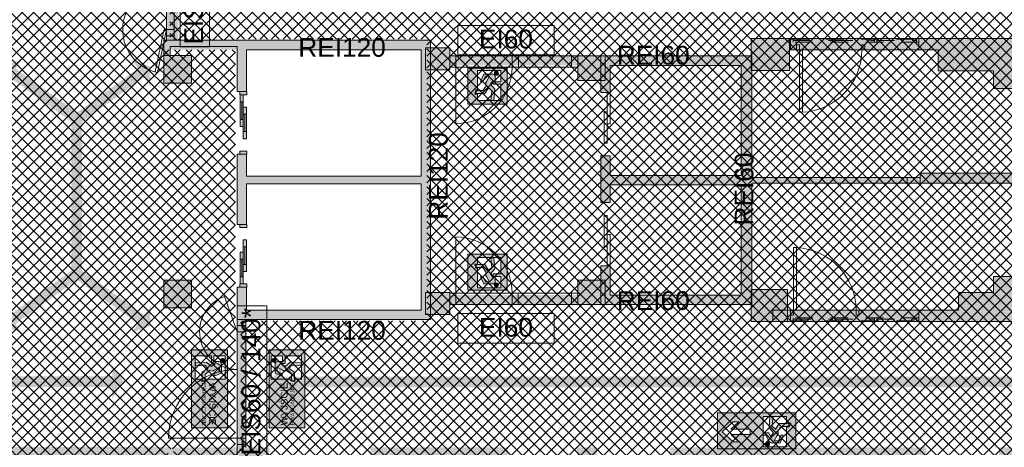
# Paper-space layout 'AP-07 STREFY POŻAROWE I EWAKUACJA - PIĘTRO 5' of a CAD drawing. Header units: millimetres. Extents: x 0 to 594, y 0 to 450.
# Tile 6 of 14: x 181 to 338, y 202 to 270. Entities that reach past the tile are written whole.
import ezdxf
from ezdxf.xclip import XClip

# ---------------------------------------------------------------- set-up
doc = ezdxf.new("R2010")
doc.units = ezdxf.units.MM
doc.header["$MEASUREMENT"] = 0
doc.header["$XCLIPFRAME"] = 0
doc.linetypes.add('PRZERYWANA', pattern=[5.64444, 2.82222, -2.82222])
for name, color, linetype, lineweight, true_color in [('A_ewakuacja_Nr_pióra__104', 7, 'Continuous', 5, 0x006532), ('A_ewakuacja_Nr_pióra__141', 7, 'Continuous', 5, 0xf2f7f7), ('A_podkład_Nr_pióra__254', 7, 'Continuous', 5, 0xfdfdfd), ('A_ppoż proj_Nr_pióra__104', 7, 'Continuous', 5, 0x006532), ('A_ppoż proj_Nr_pióra__21', 7, 'Continuous', 5, 0xfe9865), ('A_ppoż proj_Nr_pióra__71', 7, 'Continuous', 5, 0xcbfe65)]:
    doc.layers.add(name, color=color, linetype=linetype, lineweight=lineweight, true_color=true_color)
for name, color, linetype, lineweight in [('A_ewakuacja_Nr_pióra__4', 94, 'Continuous', 18), ('A_podkład_Nr_pióra__2', 8, 'Continuous', 13), ('A_ppoż proj_Nr_pióra__1', 7, 'Continuous', 20), ('A_ppoż proj_Nr_pióra__3', 30, 'Continuous', 13), ('A_ppoż proj_Nr_pióra__4', 94, 'Continuous', 18), ('A_ppoż proj_Nr_pióra__81', 2, 'Continuous', 5)]:
    doc.layers.add(name, color=color, linetype=linetype, lineweight=lineweight)
doc.layers.add('A_podrys', color=7, linetype='Continuous')
doc.styles.add('STYL_AUTOMATYCZNY_1', font='arial.ttf')
pattern_1 = [(45, (-1569.2778, -182.9554), (-0.9192388, 0.9192388), []), (135, (-1569.2778, -182.9554), (0.9192388, 0.9192388), [])]

# ---------------------------------------------------------------- blocks, each defined once
blk = doc.blocks.new('Rysunek_1_1', base_point=(-1569.28, -182.96))
at = {"layer": 'A_ewakuacja_Nr_pióra__104', "linetype": 'Continuous', "lineweight": 0, "true_color": 0x004c26}
h = blk.add_hatch(color=118, dxfattribs=at)
h.paths.add_polyline_path([(258.43, 262.23), (252.18, 262.23), (252.18, 256.48), (258.43, 256.48)])
h.paths.add_polyline_path([(256.23, 259.67), (257.42, 259.67), (257.42, 257.04), (253.71, 257.04), (253.71, 258.09), (253.27, 258.09), (253.45, 258.75), (253.71, 258.75), (253.71, 261.87), (257.43, 261.87), (257.43, 260.05), (256.54, 260.05), (256.54, 260.85, 0.414214), (256.13, 261.26), (254.7, 261.26), (254.19, 260.11), (254.59, 260.11), (254.98, 260.94), (255.64, 260.94), (255.15, 260.09), (255.05, 259.92, 0.230447), (255.09, 259.42), (254.54, 258.64), (253.55, 258.64), (253.42, 258.17), (254.85, 258.17), (255.45, 259.07), (255.97, 258.62), (255.83, 257.08), (256.32, 257.08), (256.45, 258.84), (255.77, 259.64), (256.23, 260.27)], flags=0)
for points in [[(256.61, 261.73, 1), (256.82, 261.11, 1)], [(256.61, 227.29, 1), (256.82, 227.91, 1)], [(213.28, 215.44, 1), (212.66, 215.65, 1)], [(220.89, 215.44, 1), (221.52, 215.65, 1)], [(300.33, 202.08, 1), (299.74, 202.36, 1)]]:
    blk.add_hatch(color=118, dxfattribs=at).paths.add_polyline_path(points)
h = blk.add_hatch(color=118, dxfattribs=at)
h.paths.add_polyline_path([(258.43, 226.79), (258.43, 232.54), (252.18, 232.54), (252.18, 226.79)])
h.paths.add_polyline_path([(256.23, 229.35), (256.23, 228.75), (255.77, 229.38), (256.45, 230.18), (256.32, 231.94), (255.83, 231.94), (255.97, 230.4), (255.45, 229.95), (254.85, 230.85), (253.42, 230.85), (253.55, 230.38), (254.54, 230.38), (255.09, 229.6, 0.230447), (255.05, 229.1), (255.15, 228.93), (255.64, 228.08), (254.98, 228.08), (254.59, 228.91), (254.19, 228.91), (254.7, 227.76), (256.13, 227.76, 0.414214), (256.54, 228.17), (256.54, 228.97), (257.43, 228.97), (257.43, 227.15), (253.71, 227.15), (253.71, 230.27), (253.45, 230.27), (253.27, 230.93), (253.71, 230.93), (253.71, 231.98), (257.42, 231.98), (257.42, 229.35)], flags=0)
h = blk.add_hatch(color=118, dxfattribs=at)
h.paths.add_polyline_path([(213.78, 217.26), (208.03, 217.26), (208.03, 204.77), (213.78, 204.77)])
h.paths.add_polyline_path([(211.22, 215.07), (211.82, 215.07), (211.19, 214.6), (210.39, 215.28), (208.63, 215.15), (208.63, 214.67), (210.17, 214.81), (210.62, 214.28), (209.72, 213.69), (209.72, 212.26), (210.19, 212.38), (210.19, 213.37), (210.97, 213.93, 0.230447), (211.47, 213.89), (211.64, 213.99), (212.49, 214.47), (212.49, 213.81), (211.66, 213.42), (211.66, 213.02), (212.81, 213.53), (212.81, 214.96, 0.414214), (212.4, 215.37), (211.6, 215.37), (211.6, 216.26), (213.42, 216.26), (213.42, 212.55), (210.3, 212.55), (210.3, 212.28), (209.64, 212.11), (209.64, 212.55), (208.59, 212.55), (208.59, 216.26), (211.22, 216.26)], flags=0)
h = blk.add_hatch(color=118, dxfattribs=at)
h.paths.add_polyline_path([(220.4, 217.26), (220.4, 204.77), (226.14, 204.77), (226.14, 217.26)])
h.paths.add_polyline_path([(222.96, 215.07), (222.96, 216.26), (225.58, 216.26), (225.58, 212.55), (224.53, 212.55), (224.53, 212.11), (223.88, 212.28), (223.88, 212.55), (220.75, 212.55), (220.75, 216.26), (222.57, 216.26), (222.57, 215.37), (221.78, 215.37, 0.414214), (221.36, 214.96), (221.36, 213.53), (222.52, 213.02), (222.52, 213.42), (221.69, 213.81), (221.69, 214.47), (222.53, 213.99), (222.71, 213.89, 0.230447), (223.2, 213.93), (223.99, 213.37), (223.99, 212.38), (224.46, 212.26), (224.46, 213.69), (223.55, 214.28), (224, 214.81), (225.55, 214.67), (225.55, 215.15), (223.79, 215.28), (222.99, 214.6), (222.35, 215.07)], flags=0)
h = blk.add_hatch(color=118, dxfattribs=at)
h.paths.add_polyline_path([(304.57, 207.16), (292.07, 207.16), (292.07, 201.41), (304.57, 201.41)])
h.paths.add_polyline_path([(299.32, 201.77), (299.32, 203.59), (299.77, 203.59), (300.21, 202.79, 0.414214), (300.62, 202.38), (302.05, 202.38), (302.49, 203.38, 1.14772), (302.16, 203.53), (301.77, 202.71), (301.11, 202.71), (301.6, 203.55), (301.7, 203.72, 0.230447), (301.66, 204.22), (302.21, 205.01), (303.2, 205.01, 0.304489), (303.55, 205.47), (301.9, 205.47), (301.3, 204.57), (300.78, 205.02), (300.92, 206.57), (300.43, 206.57), (300.3, 204.8), (300.98, 204), (300.52, 203.37), (300.22, 203.97), (299.32, 203.97), (299.32, 206.6), (303.04, 206.6), (303.04, 205.55), (303.77, 205.55, -0.24241), (303.3, 204.89), (303.04, 204.89), (303.04, 201.77)], flags=0)
h.paths.add_polyline_path([(297.27, 203.74), (294.15, 203.74), (295.45, 202.54), (294.52, 202.54), (292.77, 204.13), (294.52, 205.73), (295.43, 205.73), (294.15, 204.56), (297.27, 204.55)], flags=0)
at = {"layer": 'A_podkład_Nr_pióra__254', "linetype": 'Continuous', "lineweight": 5, "true_color": 0xfdfdfd}
h = blk.add_hatch(color=7, dxfattribs=at)
h.paths.add_polyline_path([(70.72, 133.27), (538.72, 133.27), (538.72, 136.57), (538.72, 199.87), (538.72, 202.87), (534.02, 202.87), (534.02, 201.67), (532.42, 201.67), (532.42, 199.87), (533.32, 199.87), (533.32, 136.57), (504.72, 136.57), (504.72, 137.27), (503.22, 137.27), (503.22, 159.77), (508.32, 159.77), (508.32, 166.27), (503.22, 166.27), (503.22, 178.37), (513.92, 178.37), (513.92, 181.47), (521.22, 181.47), (521.22, 199.87), (521.42, 199.87), (521.42, 201.67), (520.12, 201.67), (520.12, 199.87), (519.92, 199.87), (519.92, 182.77), (513.92, 182.77), (503.22, 182.77), (503.22, 195.67), (512.12, 195.67), (512.12, 201.67), (493.62, 201.67), (483.12, 201.67), (482.22, 201.67), (482.22, 195.67), (483.12, 195.67), (483.12, 199.77), (493.62, 199.77), (493.62, 195.67), (501.62, 195.67), (501.62, 137.27), (500.42, 137.27), (500.42, 136.57), (471.82, 136.57), (471.82, 137.27), (471.82, 145.07), (470.52, 145.07), (470.52, 186.87), (471.62, 186.87), (471.62, 193.67), (470.52, 193.67), (470.52, 199.87), (471.22, 199.87), (471.22, 201.67), (468.62, 201.67), (468.62, 199.87), (468.92, 199.87), (468.92, 193.67), (467.82, 193.67), (467.82, 186.87), (468.92, 186.87), (468.92, 145.07), (468.02, 145.07), (468.02, 137.27), (467.42, 137.27), (467.42, 136.57), (438.82, 136.57), (438.82, 137.27), (437.22, 137.27), (437.22, 195.67), (445.62, 195.67), (445.62, 199.87), (456.02, 199.87), (456.02, 195.67), (456.62, 195.67), (456.62, 199.87), (456.62, 201.67), (445.62, 201.67), (427.62, 201.67), (416.42, 201.67), (416.42, 199.87), (416.42, 195.67), (417.02, 195.67), (417.02, 199.87), (427.62, 199.87), (427.62, 195.67), (435.62, 195.67), (435.62, 137.27), (434.42, 137.27), (434.42, 136.57), (405.82, 136.57), (405.82, 137.27), (405.82, 145.27), (404.72, 145.27), (404.72, 186.87), (405.62, 186.87), (405.62, 193.67), (404.82, 193.67), (404.82, 199.87), (404.82, 201.67), (402.42, 201.67), (402.42, 199.87), (403.12, 199.87), (403.12, 193.67), (401.82, 193.67), (401.82, 186.87), (402.92, 186.87), (402.92, 175.97), (402.22, 175.97), (402.22, 174.97), (402.92, 174.97), (402.92, 145.27), (401.82, 145.27), (401.82, 137.27), (401.52, 137.27), (401.52, 136.57), (372.92, 136.57), (372.92, 137.27), (371.52, 137.27), (371.52, 174.97), (386.12, 174.97), (386.12, 179.27), (390.22, 179.27), (390.22, 174.97), (391.22, 174.97), (391.22, 175.97), (390.82, 175.97), (390.82, 179.87), (386.12, 179.87), (386.12, 180.07), (385.22, 180.07), (385.22, 175.97), (371.52, 175.97), (371.52, 195.67), (385.22, 195.67), (385.22, 187.07), (386.12, 187.07), (386.12, 195.67), (390.92, 195.67), (390.92, 199.87), (391.42, 199.87), (391.42, 201.67), (390.92, 201.67), (369.82, 201.67), (362.02, 201.67), (350.62, 201.67), (350.62, 199.87), (350.92, 199.87), (350.92, 195.57), (351.52, 195.57), (351.52, 199.87), (362.02, 199.87), (362.02, 195.57), (369.82, 195.57), (369.82, 137.27), (368.42, 137.27), (368.42, 136.57), (339.82, 136.57), (339.82, 137.27), (339.62, 137.27), (339.62, 145.27), (339.12, 145.27), (339.12, 187.17), (339.62, 187.17), (339.62, 193.97), (338.52, 193.97), (338.52, 199.87), (339.02, 199.87), (339.02, 201.67), (337.02, 201.67), (337.02, 199.87), (337.02, 193.97), (336.02, 193.97), (336.02, 187.17), (336.42, 187.17), (336.42, 145.27), (336.02, 145.27), (336.02, 137.27), (335.72, 137.27), (335.72, 136.57), (307.12, 136.57), (307.12, 137.27), (305.72, 137.27), (305.72, 195.67), (314.22, 195.67), (314.22, 199.87), (324.72, 199.87), (324.72, 195.67), (325.32, 195.67), (325.32, 199.87), (325.42, 199.87), (325.42, 201.67), (314.22, 201.67), (295.42, 201.67), (284.42, 201.67), (284.42, 199.87), (284.32, 199.87), (284.32, 195.67), (284.92, 195.67), (284.92, 199.87), (295.42, 199.87), (295.42, 195.67), (303.92, 195.67), (303.92, 137.27), (302.72, 137.27), (302.72, 136.57), (274.12, 136.57), (274.12, 137.27), (273.52, 137.27), (273.52, 145.27), (273.02, 145.27), (273.02, 187.17), (273.47, 187.17), (273.47, 193.97), (272.42, 193.97), (272.42, 199.87), (272.82, 199.87), (272.82, 201.67), (271.67, 201.67), (269.62, 201.67), (269.62, 199.77), (270.72, 199.77), (270.72, 193.97), (269.87, 193.97), (269.87, 187.17), (270.32, 187.17), (270.32, 145.27), (269.92, 145.27), (269.92, 137.27), (269.42, 137.27), (269.42, 136.57), (240.82, 136.57), (240.82, 137.27), (239.32, 137.27), (239.32, 195.67), (247.72, 195.67), (247.72, 199.77), (258.22, 199.77), (258.22, 195.67), (258.82, 195.67), (258.82, 199.77), (258.62, 199.77), (258.62, 201.67), (247.72, 201.67), (236.52, 201.67), (236.52, 195.67), (237.62, 195.67), (237.62, 137.27), (236.42, 137.27), (236.42, 136.57), (207.82, 136.57), (207.82, 137.27), (207.42, 137.27), (207.42, 145.27), (205.12, 145.27), (205.12, 187.17), (207.42, 187.17), (207.42, 195.77), (220.52, 195.77), (220.52, 201.67), (198.62, 201.67), (186.72, 201.67), (186.72, 200.07), (187.52, 200.07), (187.52, 195.67), (188.62, 195.67), (188.62, 200.07), (198.62, 200.07), (198.62, 195.77), (203.62, 195.77), (203.62, 187.17), (203.62, 182.37), (188.62, 182.37), (188.62, 187.67), (187.52, 187.67), (187.52, 181.27), (203.62, 181.27), (203.62, 145.27), (203.62, 137.27), (203.52, 137.27), (203.52, 136.57), (174.92, 136.57), (174.92, 137.27), (173.52, 137.27), (173.52, 169.87), (171.92, 169.87), (171.92, 137.27), (170.52, 137.27), (170.52, 136.57), (141.92, 136.57), (141.92, 137.27), (141.62, 137.27), (141.62, 145.07), (140.62, 145.07), (140.62, 181.67), (147.02, 181.67), (147.02, 178.67), (160.72, 178.67), (160.72, 195.27), (160.72, 200.07), (169.32, 200.07), (169.32, 196.07), (171.92, 196.07), (171.92, 178.87), (173.52, 178.87), (173.52, 200.07), (177.72, 200.07), (177.72, 201.67), (173.52, 201.67), (169.32, 201.67), (160.72, 201.67), (149.42, 201.67), (147.82, 201.67), (147.82, 200.47), (149.42, 200.47), (149.42, 195.27), (159.52, 195.27), (159.52, 182.67), (147.02, 182.67), (140.62, 182.67), (140.62, 186.57), (141.82, 186.57), (141.82, 194.17), (137.82, 194.17), (137.82, 191.27), (127.92, 191.27), (127.92, 196.37), (127.92, 198.27), (130.02, 198.27), (130.02, 200.47), (139.82, 200.47), (139.82, 201.67), (130.02, 201.67), (127.92, 201.67), (121.12, 201.67), (121.12, 196.37), (127.32, 196.37), (127.32, 191.27), (121.12, 191.27), (121.12, 183.97), (137.82, 183.97), (137.82, 145.07), (137.82, 137.27), (137.62, 137.27), (137.62, 136.57), (109.02, 136.57), (109.02, 137.27), (104.72, 137.27), (104.72, 136.57), (76.12, 136.57), (76.12, 164.67), (101.52, 164.67), (101.52, 195.87), (109.32, 195.87), (109.32, 200.07), (112.12, 200.07), (112.12, 201.67), (109.32, 201.67), (93.52, 201.67), (90.52, 201.67), (90.52, 200.07), (93.52, 200.07), (93.52, 195.87), (100.02, 195.87), (100.02, 166.27), (76.12, 166.27), (76.12, 200.07), (81.52, 200.07), (81.52, 201.67), (76.12, 201.67), (76.12, 202.87), (76.12, 224.57), (105.52, 224.57), (105.52, 221.77), (121.07, 221.77), (121.07, 224.57), (123.37, 224.57), (123.37, 226.47), (123.52, 226.47), (123.52, 227.07), (123.37, 227.07), (123.37, 227.77), (121.07, 227.77), (105.52, 227.77), (76.12, 227.77), (76.12, 228.02), (76.12, 257.47), (76.12, 260.57), (120.82, 260.57), (123.02, 260.57), (123.02, 261.27), (123.17, 261.27), (123.17, 261.87), (123.02, 261.87), (123.02, 264.27), (120.82, 264.27), (120.82, 266.97), (76.12, 266.97), (76.12, 293.47), (93.82, 293.47), (103.32, 293.47), (113.22, 293.47), (122.52, 293.47), (122.52, 295.17), (121.22, 295.17), (121.22, 301.87), (121.22, 308.47), (120.42, 308.47), (120.42, 301.87), (113.22, 301.87), (103.32, 301.87), (94.62, 301.87), (94.62, 312.23), (94.76, 312.37), (94.2, 312.94), (93.82, 312.56), (93.82, 301.87), (93.82, 295.17), (76.12, 295.17), (76.12, 351.77), (104.72, 351.77), (104.72, 351.07), (106.42, 351.07), (106.42, 320.87), (102.13, 320.87), (101.27, 320.01), (101.83, 319.44), (102.46, 320.07), (106.42, 320.07), (106.42, 318.47), (120.42, 318.47), (121.22, 319.27), (107.62, 319.27), (107.62, 351.07), (109.42, 351.07), (109.42, 351.77), (138.02, 351.77), (138.02, 341.47), (138.02, 326.67), (138.02, 301.57), (135.32, 301.57), (135.32, 295.17), (134.52, 295.17), (134.52, 293.47), (155.22, 293.47), (168.72, 293.47), (169.82, 293.47), (169.82, 286.07), (169.82, 281.47), (171.02, 281.47), (171.02, 286.07), (174.22, 286.07), (174.22, 293.47), (174.22, 300.87), (174.22, 302.82), (174.22, 315.42), (174.22, 351.07), (175.42, 351.07), (175.42, 355.07), (175.42, 356.17), (175.42, 357.77), (175.42, 364.12), (175.42, 372.08), (175.42, 382.62), (175.42, 383.07), (175.42, 383.87), (174.17, 383.87), (169.42, 383.87), (144.92, 383.87), (144.92, 388.37), (169.02, 388.37), (172.62, 388.37), (173.52, 388.37), (174.17, 388.37), (175.42, 388.37), (175.42, 389.62), (175.42, 396.67), (174.17, 396.67), (173.52, 396.67), (172.92, 396.67), (172.92, 390.87), (169.02, 390.87), (144.92, 390.87), (144.92, 413.87), (169.42, 413.87), (172.92, 413.87), (172.92, 412.37), (172.92, 411.57), (173.02, 411.57), (173.02, 410.47), (173.52, 410.47), (174.17, 410.47), (175.42, 410.47), (175.42, 412.37), (175.42, 415.12), (175.42, 418.17), (175.42, 419.77), (174.17, 419.77), (173.52, 419.77), (173.02, 419.77), (172.92, 419.77), (172.92, 418.17), (172.92, 416.37), (169.42, 416.37), (144.92, 416.37), (144.92, 439.37), (169.02, 439.37), (172.62, 439.37), (172.92, 439.37), (172.92, 433.57), (173.52, 433.57), (174.17, 433.57), (175.42, 433.57), (175.42, 439.37), (175.42, 440.62), (175.42, 441.87), (175.42, 443.37), (174.17, 443.37), (173.52, 443.37), (173.52, 442.57), (173.02, 442.57), (172.92, 442.57), (172.92, 441.87), (172.62, 441.87), (169.02, 441.87), (143.67, 441.87), (142.42, 441.87), (142.42, 440.62), (142.42, 415.12), (142.42, 389.62), (142.42, 382.62), (142.42, 381.37), (143.67, 381.37), (169.42, 381.37), (172.92, 381.37), (172.92, 372.08), (172.92, 368.36), (172.92, 364.12), (172.92, 356.17), (172.92, 355.07), (171.12, 355.07), (109.42, 355.07), (104.72, 355.07), (70.72, 355.07), (70.72, 260.57), (71.92, 260.57), (71.92, 257.47), (71.92, 228.02), (70.72, 228.02), (70.72, 202.87)])
h.paths.add_polyline_path([(113.22, 294.67), (103.32, 294.67), (103.32, 301.07), (113.22, 301.07)], flags=0)
h.paths.add_polyline_path([(140.22, 326.67), (140.02, 326.67), (140.02, 341.47), (142.12, 341.47), (142.12, 351.07), (142.52, 351.07), (142.52, 351.77), (171.12, 351.77), (171.12, 351.07), (172.12, 351.07), (172.12, 326.67), (171.32, 326.67), (171.32, 324.77), (172.12, 324.77), (172.12, 315.42), (172.12, 302.82), (172.12, 300.87), (168.72, 300.87), (168.72, 295.17), (155.22, 295.17), (155.22, 302.87), (140.22, 302.87), (140.22, 324.77), (142.92, 324.77), (154.52, 324.77), (161.32, 324.77), (161.32, 326.67), (154.52, 326.67), (142.92, 326.67)], flags=0)
h = blk.add_hatch(color=7, dxfattribs=at)
h.paths.add_polyline_path([(196.42, 351.77), (204.02, 351.77), (204.02, 343.57), (204.02, 301.67), (204.02, 294.97), (204.02, 286.87), (204.02, 266.67), (203.62, 266.67), (203.62, 259.82), (208.02, 259.82), (208.02, 264.22), (204.62, 264.22), (204.62, 265.67), (215.32, 265.67), (215.32, 258.47), (215.72, 258.47), (215.72, 257.96), (215.78, 257.96), (215.78, 252.9), (216.29, 252.9), (216.29, 250.94), (216.8, 250.94), (216.8, 256), (216.29, 256), (216.29, 257.96), (216.86, 257.96), (216.86, 258.47), (216.82, 258.47), (216.82, 265.17), (244.72, 265.17), (244.72, 244.97), (216.82, 244.97), (216.82, 248.47), (216.86, 248.47), (216.86, 248.98), (215.72, 248.98), (215.72, 248.47), (215.32, 248.47), (215.32, 237.27), (215.72, 237.27), (215.72, 236.76), (216.86, 236.76), (216.86, 237.27), (216.82, 237.27), (216.82, 243.77), (244.72, 243.77), (244.72, 223.57), (216.82, 223.57), (216.82, 227.27), (216.86, 227.27), (216.86, 227.78), (216.29, 227.78), (216.29, 229.74), (216.8, 229.74), (216.8, 234.8), (216.29, 234.8), (216.29, 232.84), (215.78, 232.84), (215.78, 227.78), (215.72, 227.78), (215.72, 227.27), (215.32, 227.27), (215.32, 201.67), (215.87, 201.67), (215.87, 222.07), (246.22, 222.07), (246.22, 222.87), (249.27, 222.87), (249.27, 226.37), (246.22, 226.37), (246.22, 261.97), (249.28, 261.97), (249.28, 265.47), (246.22, 265.47), (246.22, 266.67), (204.57, 266.67), (204.57, 286.87), (207.62, 286.87), (207.62, 288.57), (205.92, 288.57), (205.92, 294.97), (208.02, 294.97), (208.02, 301.67), (205.92, 301.67), (205.92, 343.57), (208.02, 343.57), (208.02, 351.07), (208.32, 351.07), (208.32, 351.77), (236.92, 351.77), (236.92, 351.07), (237.92, 351.07), (237.92, 292.87), (229.92, 292.87), (229.92, 288.57), (219.42, 288.57), (219.42, 292.87), (218.62, 292.87), (218.62, 286.87), (247.92, 286.87), (259.22, 286.87), (259.22, 288.57), (259.22, 292.87), (258.42, 292.87), (258.42, 288.57), (247.92, 288.57), (247.92, 292.87), (239.42, 292.87), (239.42, 351.07), (240.82, 351.07), (240.82, 351.77), (269.42, 351.77), (269.42, 351.07), (270.02, 351.07), (270.02, 343.07), (270.52, 343.07), (270.52, 301.67), (270.02, 301.67), (270.02, 294.87), (271.22, 294.87), (271.22, 288.57), (270.82, 288.57), (270.82, 286.87), (273.02, 286.87), (273.02, 288.57), (272.92, 288.57), (272.92, 294.87), (273.92, 294.87), (273.92, 301.67), (273.52, 301.67), (273.52, 343.07), (273.92, 343.07), (273.92, 351.07), (274.22, 351.07), (274.22, 351.77), (302.82, 351.77), (302.82, 351.07), (304.32, 351.07), (304.32, 292.87), (295.82, 292.87), (295.82, 288.57), (285.32, 288.57), (285.32, 292.87), (284.52, 292.87), (284.52, 288.57), (284.62, 288.57), (284.62, 286.87), (295.82, 286.87), (314.32, 286.87), (325.52, 286.87), (325.52, 288.57), (325.62, 288.57), (325.62, 292.87), (324.82, 292.87), (324.82, 288.57), (314.32, 288.57), (314.32, 292.87), (305.82, 292.87), (305.82, 351.07), (307.12, 351.07), (307.12, 351.77), (335.72, 351.77), (335.72, 351.07), (336.12, 351.07), (336.12, 343.57), (336.72, 343.57), (336.72, 301.67), (336.12, 301.67), (336.12, 294.87), (337.12, 294.87), (337.12, 288.57), (337.12, 286.87), (338.92, 286.87), (360.72, 286.87), (372.02, 286.87), (372.02, 287.07), (401.92, 287.07), (401.92, 286.87), (405.22, 286.87), (405.22, 288.57), (403.72, 288.57), (403.72, 294.77), (405.72, 294.77), (405.72, 301.57), (403.72, 301.57), (403.72, 339.67), (405.82, 339.67), (405.82, 351.07), (406.32, 351.07), (406.32, 351.77), (434.92, 351.77), (434.92, 351.07), (439.02, 351.07), (439.02, 351.77), (467.62, 351.76), (467.62, 351.07), (467.92, 351.07), (467.92, 343.27), (469.02, 343.27), (469.02, 301.57), (467.92, 301.57), (467.92, 294.77), (469.02, 294.77), (469.02, 288.67), (468.82, 288.67), (445.92, 288.67), (445.92, 292.87), (427.92, 292.87), (427.92, 288.67), (424.42, 288.67), (424.42, 286.87), (470.62, 286.87), (472.23, 286.87), (472.23, 288.67), (470.72, 288.67), (470.72, 294.77), (471.72, 294.77), (471.72, 301.57), (470.72, 301.57), (470.72, 343.27), (471.72, 343.27), (471.72, 351.07), (471.92, 351.07), (471.92, 351.76), (500.52, 351.75), (500.52, 351.07), (502.02, 351.07), (502.02, 293.07), (493.52, 293.07), (493.52, 288.67), (484.23, 288.67), (484.23, 286.87), (493.52, 286.87), (495.16, 286.87), (503.62, 286.87), (532.27, 286.87), (534.02, 286.87), (534.02, 285.47), (538.72, 285.47), (538.72, 288.67), (538.72, 355.07), (533.32, 355.07), (533.32, 351.77), (533.32, 288.67), (532.27, 288.67), (512.32, 288.67), (512.32, 294.47), (503.62, 294.47), (503.62, 306.27), (519.82, 306.27), (519.82, 310.17), (518.82, 310.17), (503.62, 310.17), (503.62, 328.07), (508.52, 328.07), (520.52, 328.07), (520.52, 329.07), (508.52, 329.07), (508.52, 333.47), (503.62, 333.47), (503.62, 351.07), (504.72, 351.07), (504.72, 351.74), (533.32, 351.73), (533.32, 355.07), (402.02, 355.07), (368.82, 355.07), (340.22, 355.07), (335.72, 355.07), (196.42, 355.07)])
h.paths.add_polyline_path([(350.71, 288.57), (338.92, 288.57), (338.92, 294.87), (339.92, 294.87), (339.92, 301.67), (339.52, 301.67), (339.52, 343.57), (339.92, 343.57), (339.92, 351.07), (340.22, 351.07), (340.22, 351.77), (368.82, 351.77), (368.82, 351.07), (370.42, 351.07), (370.42, 338.67), (370.42, 310.32), (360.42, 310.32), (360.43, 317.81), (360.14, 317.81), (360.14, 310.32), (350.62, 310.32)], flags=0)
h.paths.add_polyline_path([(351.42, 288.57), (351.42, 309.19), (370.42, 309.19), (370.42, 294.07), (360.72, 294.07), (360.72, 288.57)], flags=0)
h.paths.add_polyline_path([(401.92, 287.67), (372.02, 287.67), (372.02, 338.67), (373.22, 338.67), (373.22, 339.67), (373.46, 339.67), (401.12, 339.67), (401.92, 339.67), (401.92, 301.57), (401.92, 294.77)], flags=0)
h = blk.add_hatch(color=7, dxfattribs=at)
h.paths.add_polyline_path([(269.73, 260.27), (273.42, 260.27), (273.42, 258.32), (274.92, 258.32), (274.92, 262.67), (295.82, 262.67), (295.82, 245.07), (274.92, 245.07), (274.92, 248.21), (273.42, 248.21), (273.42, 240.8), (274.92, 240.8), (274.92, 243.57), (295.82, 243.57), (295.82, 225.97), (274.92, 225.97), (274.92, 230.65), (273.42, 230.65), (273.42, 228.37), (269.72, 228.37), (269.72, 224.47), (274.12, 224.47), (297.42, 224.47), (297.42, 221.77), (303.22, 221.77), (303.72, 221.77), (330.52, 221.77), (336.12, 221.77), (344.82, 221.77), (348.82, 221.77), (366.22, 221.77), (372.42, 221.77), (372.42, 228.17), (370.52, 228.17), (370.52, 225.47), (366.22, 225.47), (366.22, 223.57), (348.82, 223.57), (348.82, 227.07), (345.62, 227.07), (345.62, 233.17), (360.32, 233.17), (360.32, 240.77), (364.12, 240.77), (370.52, 240.77), (370.52, 236.07), (372.42, 236.07), (372.42, 248.17), (370.52, 248.17), (370.52, 241.97), (364.12, 241.97), (364.12, 244.77), (359.12, 244.77), (359.12, 234.77), (345.62, 234.77), (345.62, 243.87), (345.62, 258.98), (345.62, 261.77), (360.92, 261.77), (370.52, 261.77), (370.52, 257.07), (372.42, 257.07), (372.42, 266.97), (370.52, 266.97), (370.52, 265.17), (370.52, 262.67), (360.92, 262.67), (360.92, 265.17), (360.92, 266.97), (359.72, 266.97), (345.62, 266.97), (327.32, 266.97), (303.52, 266.97), (297.42, 266.97), (297.42, 264.17), (274.12, 264.17), (269.73, 264.17)])
h.paths.add_polyline_path([(303.22, 226.87), (297.52, 226.87), (297.52, 243.87), (339.92, 243.87), (344.02, 243.87), (344.02, 228.97), (336.12, 228.97), (336.12, 226.37), (330.52, 226.37), (330.52, 223.57), (303.72, 223.57), (303.22, 223.57)], flags=0)
h.paths.add_polyline_path([(324.42, 244.77), (297.52, 244.77), (297.52, 261.87), (303.52, 261.87), (303.52, 265.17), (327.32, 265.17), (327.32, 261.77), (336.12, 261.77), (336.12, 258.98), (344.02, 258.98), (344.02, 249.37), (339.92, 249.37), (339.92, 245.47), (324.42, 245.47)], flags=0)
blk.add_hatch(color=7, dxfattribs=at).paths.add_polyline_path([(208.02, 228.37), (203.62, 228.37), (203.62, 223.97), (208.02, 223.97)])
at = {"layer": 'A_ppoż proj_Nr_pióra__104', "linetype": 'Continuous', "lineweight": 5, "true_color": 0x006532}
for points in [[(189.91, 254.97), (179.89, 262.18), (180.92, 263.61), (177.92, 262.54), (177.86, 259.36), (178.89, 260.79), (188.92, 253.59)], [(189.44, 254.94), (190.43, 253.56), (200.46, 260.77), (201.49, 259.34), (201.43, 262.52), (198.44, 263.59), (199.47, 262.15)], [(188.84, 228.42), (190.54, 228.42), (190.54, 255.12), (188.84, 255.12)], [(189.91, 228.58), (188.92, 229.96), (178.89, 222.75), (177.86, 224.19), (177.92, 221.01), (180.92, 219.94), (179.89, 221.37)], [(189.44, 228.6), (199.47, 221.39), (198.44, 219.96), (201.43, 221.03), (201.49, 224.21), (200.46, 222.77), (190.43, 229.98)], [(128.68, 216.92), (130.45, 216.92), (130.45, 213.02), (130.45, 211.32), (182.47, 211.32), (182.47, 213.02), (132.15, 213.02), (132.15, 216.92), (133.92, 216.92), (131.3, 218.72)], [(175.5, 211.32), (195.39, 211.32), (195.39, 209.55), (197.19, 212.17), (195.39, 214.78), (195.39, 213.02), (175.5, 213.02)], [(222.39, 209.49), (222.39, 211.26), (452.3, 211.26), (452.3, 209.49), (454.11, 212.11), (452.3, 214.73), (452.3, 212.96), (222.39, 212.96), (222.39, 214.73), (220.59, 212.11)]]:
    blk.add_hatch(color=128, dxfattribs=at).paths.add_polyline_path(points)
at = {"layer": 'A_ppoż proj_Nr_pióra__21', "linetype": 'Continuous', "lineweight": 5, "true_color": 0xfe9865}
h = blk.add_hatch(dxfattribs=at)
h.set_pattern_fill('bloczki_betonowe_0001', color=21, style=0, pattern_type=2)
h.set_pattern_definition(pattern_1)
h.paths.add_polyline_path([(204.57, 266.67), (215.02, 266.67), (215.02, 266.87), (245.62, 266.87), (245.62, 221.87), (215.92, 221.87), (215.92, 201.42), (205.12, 201.42), (205.12, 136.57), (534.02, 136.57), (534.02, 227.57), (469.52, 227.57), (469.52, 260.57), (533.32, 260.57), (533.32, 351.77), (204.57, 351.77)])
at = {"layer": 'A_ppoż proj_Nr_pióra__3', "linetype": 'Continuous', "lineweight": 0, "true_color": 0x3f2000}
for points in [[(204.02, 355.07), (204.02, 265.17), (205.92, 265.17), (205.92, 355.07)], [(246.22, 266.67), (205.92, 266.67), (205.92, 265.17), (246.22, 265.17)], [(244.72, 265.17), (244.72, 222.07), (246.22, 222.07), (246.22, 265.17)], [(244.72, 223.57), (215.32, 223.57), (215.32, 222.07), (244.72, 222.07)], [(215.32, 222.07), (215.32, 201.67), (216.82, 201.67), (216.82, 222.07)]]:
    blk.add_hatch(color=38, dxfattribs=at).paths.add_polyline_path(points)
at = {"layer": 'A_ppoż proj_Nr_pióra__4', "linetype": 'Continuous', "lineweight": 0, "true_color": 0x002000}
for points in [[(295.82, 262.67), (295.82, 264.17), (246.21, 264.17), (246.21, 262.67)], [(295.82, 264.17), (295.82, 224.47), (297.52, 224.47), (297.52, 264.17)], [(295.82, 225.97), (246.22, 225.97), (246.22, 224.47), (295.82, 224.47)]]:
    blk.add_hatch(color=98, dxfattribs=at).paths.add_polyline_path(points)
at = {"layer": 'A_ppoż proj_Nr_pióra__71', "linetype": 'Continuous', "lineweight": 5, "true_color": 0xcbfe65}
h = blk.add_hatch(dxfattribs=at)
h.set_pattern_fill('bloczki_betonowe_0001', color=71, style=0, pattern_type=2)
h.set_pattern_definition(pattern_1)
h.paths.add_polyline_path([(75.78, 224.57), (75.78, 136.39), (204.28, 136.39), (204.28, 201.42), (215.02, 201.42), (215.02, 265.17), (204.02, 265.17), (204.02, 355.07), (211.17, 355.07), (211.17, 439.37), (172.83, 439.37), (172.83, 351.77), (76.12, 351.77), (76.12, 264.27), (141.82, 264.27), (141.82, 259.57), (165.57, 259.57), (165.57, 229.27), (141.92, 229.27), (141.92, 224.57)])
at = {"layer": 'A_ppoż proj_Nr_pióra__81', "linetype": 'Continuous', "lineweight": 0, "true_color": 0x3f3f00}
for points in [[(297.42, 266.97), (297.42, 265.17), (372.42, 265.17), (372.42, 266.97)], [(297.52, 261.87), (299.15, 261.87), (299.15, 265.17), (297.52, 265.17)], [(297.52, 223.57), (299.15, 223.57), (299.15, 226.87), (297.52, 226.87)], [(297.42, 223.57), (297.42, 221.77), (370.52, 221.77), (370.52, 223.57)], [(70.72, 201.7), (70.72, 200.07), (203.62, 200.07), (203.62, 201.7)]]:
    blk.add_hatch(color=48, dxfattribs=at).paths.add_polyline_path(points)
at = {"layer": 'A_ewakuacja_Nr_pióra__4', "color": 94, "linetype": 'Continuous', "lineweight": 18, "flags": 128}
for points in [[(258.43, 256.48), (252.18, 256.48), (252.18, 262.23), (258.43, 262.23)], [(258.43, 262.23), (258.43, 256.48)], [(258.43, 232.54), (252.18, 232.54), (252.18, 226.79), (258.43, 226.79)], [(258.43, 226.79), (258.43, 232.54)], [(208.03, 217.26), (208.03, 204.77), (213.78, 204.77), (213.78, 217.26)], [(213.78, 217.26), (208.03, 217.26)], [(226.14, 217.26), (226.14, 204.77), (220.4, 204.77), (220.4, 217.26)], [(220.4, 217.26), (226.14, 217.26)]]:
    blk.add_lwpolyline(points, dxfattribs=at)
for points in [[(257.42, 257.04), (257.42, 259.67), (256.23, 259.67), (256.23, 260.27), (255.77, 259.64), (256.45, 258.84), (256.32, 257.08), (255.83, 257.08), (255.97, 258.62), (255.45, 259.07), (254.85, 258.17), (253.42, 258.17), (253.55, 258.64), (254.54, 258.64), (255.09, 259.42, -0.230447), (255.05, 259.92), (255.15, 260.09), (255.64, 260.94), (254.98, 260.94), (254.59, 260.11), (254.19, 260.11), (254.7, 261.26), (256.13, 261.26, -0.414214), (256.54, 260.85), (256.54, 260.05), (257.43, 260.05), (257.43, 261.87), (253.71, 261.87), (253.71, 258.75), (253.45, 258.75), (253.27, 258.09), (253.71, 258.09), (253.71, 257.04)], [(257.42, 231.98), (257.42, 229.35), (256.23, 229.35), (256.23, 228.75), (255.77, 229.38), (256.45, 230.18), (256.32, 231.94), (255.83, 231.94), (255.97, 230.4), (255.45, 229.95), (254.85, 230.85), (253.42, 230.85), (253.55, 230.38), (254.54, 230.38), (255.09, 229.6, 0.230447), (255.05, 229.1), (255.15, 228.93), (255.64, 228.08), (254.98, 228.08), (254.59, 228.91), (254.19, 228.91), (254.7, 227.76), (256.13, 227.76, 0.414214), (256.54, 228.17), (256.54, 228.97), (257.43, 228.97), (257.43, 227.15), (253.71, 227.15), (253.71, 230.27), (253.45, 230.27), (253.27, 230.93), (253.71, 230.93), (253.71, 231.98)], [(208.59, 216.26), (211.22, 216.26), (211.22, 215.07), (211.82, 215.07), (211.19, 214.6), (210.39, 215.28), (208.63, 215.15), (208.63, 214.67), (210.17, 214.81), (210.62, 214.28), (209.72, 213.69), (209.72, 212.26), (210.19, 212.38), (210.19, 213.37), (210.97, 213.93, 0.230447), (211.47, 213.89), (211.64, 213.99), (212.49, 214.47), (212.49, 213.81), (211.66, 213.42), (211.66, 213.02), (212.81, 213.53), (212.81, 214.96, 0.414214), (212.4, 215.37), (211.6, 215.37), (211.6, 216.26), (213.42, 216.26), (213.42, 212.55), (210.3, 212.55), (210.3, 212.28), (209.64, 212.11), (209.64, 212.55), (208.59, 212.55)], [(225.58, 216.26), (222.96, 216.26), (222.96, 215.07), (222.35, 215.07), (222.99, 214.6), (223.79, 215.28), (225.55, 215.15), (225.55, 214.67), (224, 214.81), (223.55, 214.28), (224.46, 213.69), (224.46, 212.26), (223.99, 212.38), (223.99, 213.37), (223.2, 213.93, -0.230447), (222.71, 213.89), (222.53, 213.99), (221.69, 214.47), (221.69, 213.81), (222.52, 213.42), (222.52, 213.02), (221.36, 213.53), (221.36, 214.96, -0.414214), (221.78, 215.37), (222.57, 215.37), (222.57, 216.26), (220.75, 216.26), (220.75, 212.55), (223.88, 212.55), (223.88, 212.28), (224.53, 212.11), (224.53, 212.55), (225.58, 212.55)], [(299.32, 206.6), (299.32, 203.97), (300.22, 203.97), (300.52, 203.37), (300.98, 204), (300.3, 204.8), (300.43, 206.57), (300.92, 206.57), (300.78, 205.02), (301.3, 204.57), (301.9, 205.47), (303.55, 205.47, -0.304489), (303.2, 205.01), (302.21, 205.01), (301.66, 204.22, -0.230447), (301.7, 203.72), (301.6, 203.55), (301.11, 202.71), (301.77, 202.71), (302.16, 203.53, -1.14772), (302.49, 203.38), (302.05, 202.38), (300.62, 202.38, -0.414214), (300.21, 202.79), (299.77, 203.59), (299.32, 203.59), (299.32, 201.77), (303.04, 201.77), (303.04, 204.89), (303.3, 204.89, 0.24241), (303.77, 205.55), (303.04, 205.55), (303.04, 206.6)]]:
    blk.add_lwpolyline(points, format="xyb", close=True, dxfattribs=at)
for points in [[(292.07, 201.41), (304.57, 201.41), (304.57, 207.16), (292.07, 207.16)], [(297.27, 204.55), (297.27, 203.74), (294.15, 203.74), (295.45, 202.54), (294.52, 202.54), (292.77, 204.13), (294.52, 205.73), (295.43, 205.73), (294.15, 204.56)]]:
    blk.add_lwpolyline(points, close=True, dxfattribs=at)
at = {"layer": 'A_ewakuacja_Nr_pióra__4', "color": 94, "linetype": 'Continuous', "lineweight": 18}
for centre in [(256.71, 261.42), (256.71, 227.6), (212.97, 215.55), (221.21, 215.55), (300.04, 202.22)]:
    blk.add_circle(centre, 0.328, dxfattribs=at)
at = {"layer": 'A_podkład_Nr_pióra__2', "color": 8, "linetype": 'Continuous', "lineweight": 13}
for p, q in [((204.02, 266.67), (204.02, 286.92)), ((205.22, 266.67), (205.22, 286.87)), ((203.63, 268.45), (202.2, 261.61)), ((204.02, 268.37), (202.59, 261.52)), ((203.63, 268.45), (204.02, 268.37)), ((205.22, 268.37), (204.02, 268.37)), ((246.22, 266.67), (203.62, 266.67)), ((203.62, 266.67), (203.62, 259.82)), ((205.22, 267.37), (204.02, 267.37)), ((246.22, 222.07), (246.22, 266.67)), ((297.42, 266.97), (361.72, 266.97)), ((297.42, 266.97), (297.42, 261.87)), ((303.52, 261.87), (303.52, 266.97)), ((303.72, 266.97), (303.72, 266.87)), ((303.72, 266.37), (303.72, 265.17)), ((305.12, 265.97), (304.67, 265.97)), ((304.67, 265.97), (304.67, 265.17)), ((305.12, 255.17), (305.12, 265.97)), ((315.12, 265.17), (315.12, 265.97)), ((315.12, 265.97), (315.57, 265.97)), ((315.57, 265.97), (315.57, 265.17)), ((324.22, 266.97), (324.22, 266.87)), ((324.22, 266.37), (324.22, 265.17)), ((204.62, 265.67), (215.32, 265.67)), ((204.62, 264.22), (204.62, 265.67)), ((215.32, 265.67), (215.32, 258.47)), ((216.82, 265.17), (244.72, 265.17)), ((216.82, 258.47), (216.82, 265.17)), ((244.72, 265.17), (244.72, 244.97)), ((245.42, 265.47), (245.42, 261.97)), ((249.28, 265.47), (245.42, 265.47)), ((249.28, 261.97), (249.28, 265.47)), ((303.52, 265.17), (327.32, 265.17)), ((305.62, 265.17), (305.62, 255.17)), ((327.32, 265.17), (327.32, 261.77)), ((208.02, 264.22), (203.62, 264.22)), ((208.02, 259.82), (208.02, 264.22)), ((269.73, 264.17), (249.28, 264.17)), ((250.23, 264.17), (250.23, 262.37)), ((259.23, 264.17), (259.23, 262.37)), ((260.23, 264.17), (260.23, 262.37)), ((268.73, 264.17), (268.73, 262.37)), ((297.52, 264.17), (269.73, 264.17)), ((269.73, 264.17), (269.73, 260.27)), ((273.42, 264.17), (273.42, 258.32)), ((274.12, 260.27), (274.12, 264.17)), ((297.52, 244.77), (297.52, 264.17)), ((245.42, 261.97), (249.28, 261.97)), ((249.28, 262.37), (269.73, 262.37)), ((250.23, 262.37), (250.23, 253.37)), ((274.92, 262.67), (295.82, 262.67)), ((274.92, 258.32), (274.92, 262.67)), ((295.82, 262.67), (295.82, 245.07)), ((297.42, 261.87), (303.52, 261.87)), ((327.32, 261.77), (336.12, 261.77)), ((336.12, 261.77), (336.12, 258.98)), ((203.62, 259.82), (208.02, 259.82)), ((269.73, 260.27), (274.12, 260.27)), ((215.32, 258.47), (216.86, 258.47)), ((215.72, 258.47), (215.72, 257.96)), ((215.72, 257.96), (216.86, 257.96)), ((215.78, 257.96), (215.78, 252.9)), ((216.29, 257.96), (216.29, 250.94)), ((216.86, 257.96), (216.86, 258.47)), ((273.42, 258.32), (274.92, 258.32)), ((274.42, 253.32), (274.42, 258.32)), ((274.42, 258.32), (274.92, 258.32)), ((274.92, 258.32), (274.92, 253.32)), ((336.12, 258.98), (344.02, 258.98)), ((215.78, 256.82), (216.29, 256.82)), ((216.04, 256.82), (216.04, 254.04)), ((216.8, 256), (216.29, 256)), ((216.29, 254.86), (216.8, 254.86)), ((216.54, 254.86), (216.54, 252.08)), ((216.8, 250.94), (216.8, 256)), ((274.42, 255.26), (273.92, 255.26)), ((273.92, 255.26), (273.92, 250.26)), ((274.42, 250.26), (274.42, 255.26)), ((305.12, 255.17), (305.62, 255.17)), ((215.78, 254.04), (216.29, 254.04)), ((274.92, 253.32), (274.42, 253.32)), ((215.78, 252.9), (216.29, 252.9)), ((216.29, 252.08), (216.8, 252.08)), ((216.29, 250.94), (216.8, 250.94)), ((274.42, 250.26), (273.92, 250.26)), ((215.72, 248.47), (215.72, 248.98)), ((215.72, 248.98), (216.86, 248.98)), ((216.86, 248.98), (216.86, 248.47)), ((215.32, 248.47), (216.86, 248.47)), ((215.32, 248.47), (215.32, 237.27)), ((216.82, 244.97), (216.82, 248.47)), ((273.42, 248.21), (274.92, 248.21)), ((273.42, 248.21), (273.42, 240.79)), ((274.92, 245.07), (274.92, 248.21)), ((339.92, 245.47), (324.42, 245.47)), ((324.42, 245.47), (324.42, 243.87)), ((244.72, 244.97), (216.82, 244.97)), ((295.82, 245.07), (274.92, 245.07)), ((324.42, 244.77), (297.52, 244.77)), ((297.52, 224.47), (297.52, 243.87)), ((297.52, 243.87), (344.02, 243.87)), ((322.32, 244.77), (322.32, 243.87)), ((216.82, 237.27), (216.82, 243.77)), ((216.82, 243.77), (244.72, 243.77)), ((244.72, 243.77), (244.72, 223.57)), ((274.92, 243.57), (295.82, 243.57)), ((274.92, 240.79), (274.92, 243.57)), ((295.82, 243.57), (295.82, 225.97)), ((273.42, 240.79), (274.92, 240.79)), ((273.92, 233.71), (273.92, 238.71)), ((274.42, 238.71), (273.92, 238.71)), ((274.42, 238.71), (274.42, 233.71)), ((215.32, 237.27), (216.86, 237.27)), ((215.72, 237.27), (215.72, 236.76)), ((215.72, 236.76), (216.86, 236.76)), ((216.86, 236.76), (216.86, 237.27)), ((216.29, 234.8), (216.29, 227.78)), ((216.29, 234.8), (216.8, 234.8)), ((216.8, 234.8), (216.8, 229.74)), ((250.22, 226.27), (250.22, 235.27)), ((274.92, 235.65), (274.42, 235.65)), ((274.42, 235.65), (274.42, 230.65)), ((274.92, 230.65), (274.92, 235.65)), ((215.78, 227.78), (215.78, 232.84)), ((215.78, 232.84), (216.29, 232.84)), ((216.29, 233.66), (216.8, 233.66)), ((216.54, 230.88), (216.54, 233.66)), ((274.42, 233.71), (273.92, 233.71)), ((304.17, 233.57), (304.17, 222.77)), ((304.17, 233.57), (304.67, 233.57)), ((304.67, 223.57), (304.67, 233.57)), ((215.78, 231.7), (216.29, 231.7)), ((216.04, 228.92), (216.04, 231.7)), ((216.29, 230.88), (216.8, 230.88)), ((216.8, 229.74), (216.29, 229.74)), ((273.42, 230.65), (274.92, 230.65)), ((273.42, 224.47), (273.42, 230.65)), ((274.42, 230.65), (274.92, 230.65)), ((274.92, 225.97), (274.92, 230.65)), ((203.62, 228.37), (203.62, 223.97)), ((208.02, 228.37), (203.62, 228.37)), ((208.02, 223.97), (208.02, 228.37)), ((215.78, 228.92), (216.29, 228.92)), ((269.72, 228.37), (269.72, 224.47)), ((274.12, 228.37), (269.72, 228.37)), ((274.12, 224.47), (274.12, 228.37)), ((344.02, 228.97), (336.12, 228.97)), ((336.12, 228.97), (336.12, 226.37)), ((215.32, 227.27), (216.86, 227.27)), ((215.32, 227.27), (215.32, 222.07)), ((215.72, 227.27), (215.72, 227.78)), ((215.72, 227.78), (216.86, 227.78)), ((216.82, 223.57), (216.82, 227.27)), ((216.86, 227.78), (216.86, 227.27)), ((297.42, 226.87), (297.42, 221.77)), ((303.22, 226.87), (297.42, 226.87)), ((303.22, 221.77), (303.22, 226.87)), ((215.32, 220.12), (213.27, 225.76)), ((245.42, 226.37), (245.42, 222.87)), ((249.27, 226.37), (245.42, 226.37)), ((249.27, 222.87), (249.27, 226.37)), ((249.27, 226.27), (269.72, 226.27)), ((250.22, 224.47), (250.22, 226.27)), ((259.22, 224.47), (259.22, 226.27)), ((260.22, 224.47), (260.22, 226.27)), ((268.72, 224.47), (268.72, 226.27)), ((295.82, 225.97), (274.92, 225.97)), ((336.12, 226.37), (330.52, 226.37)), ((330.52, 226.37), (330.52, 223.57)), ((203.62, 223.97), (208.02, 223.97)), ((244.72, 223.57), (216.82, 223.57)), ((269.72, 224.47), (249.27, 224.47)), ((269.72, 224.47), (297.52, 224.47)), ((330.52, 223.57), (300.89, 223.57)), ((300.89, 223.57), (300.89, 221.77)), ((303.72, 222.37), (303.72, 223.57)), ((314.17, 223.57), (314.17, 222.77)), ((314.62, 222.77), (314.62, 223.57)), ((324.22, 222.37), (324.22, 223.57)), ((246.22, 222.07), (215.32, 222.07)), ((215.32, 201.67), (215.32, 222.07)), ((216.72, 201.67), (216.72, 222.07)), ((245.42, 222.87), (249.27, 222.87)), ((304.17, 222.77), (303.72, 222.77)), ((303.72, 221.77), (303.72, 221.87)), ((314.17, 222.77), (314.62, 222.77)), ((324.22, 221.77), (324.22, 221.87)), ((216.72, 221.12), (215.32, 221.12)), ((297.42, 221.77), (372.42, 221.77)), ((216.72, 220.12), (215.32, 220.12)), ((215.32, 203.12), (204.32, 203.12)), ((216.72, 203.12), (215.32, 203.12)), ((216.72, 202.12), (215.32, 202.12))]:
    blk.add_line(p, q, dxfattribs=at)
at = {"layer": 'A_podkład_Nr_pióra__2', "color": 8, "linetype": 'PRZERYWANA', "lineweight": 13}
for p, q in [((303.72, 266.87), (324.22, 266.87)), ((303.72, 266.37), (303.72, 266.87)), ((324.22, 266.37), (303.72, 266.37)), ((304.12, 266.37), (304.12, 266.87)), ((304.12, 266.62), (310.42, 266.62)), ((310.42, 266.37), (310.42, 266.87)), ((310.82, 266.37), (310.82, 266.87)), ((310.82, 266.62), (317.12, 266.62)), ((317.12, 266.37), (317.12, 266.87)), ((317.52, 266.37), (317.52, 266.87)), ((317.52, 266.62), (323.82, 266.62)), ((323.82, 266.37), (323.82, 266.87)), ((324.22, 266.87), (324.22, 266.37)), ((324.22, 222.37), (303.72, 222.37)), ((303.72, 222.37), (303.72, 221.87)), ((303.72, 221.87), (324.22, 221.87)), ((304.12, 222.37), (304.12, 221.87)), ((304.12, 222.12), (310.42, 222.12)), ((310.42, 222.37), (310.42, 221.87)), ((310.82, 222.37), (310.82, 221.87)), ((310.82, 222.12), (317.12, 222.12)), ((317.12, 222.37), (317.12, 221.87)), ((317.52, 222.37), (317.52, 221.87)), ((317.52, 222.12), (323.82, 222.12)), ((323.82, 222.37), (323.82, 221.87)), ((324.22, 221.87), (324.22, 222.37))]:
    blk.add_line(p, q, dxfattribs=at)
at = {"layer": 'A_podkład_Nr_pióra__2', "color": 8, "linetype": 'Continuous', "lineweight": 13}
for centre, radius, start, end in [((204.02, 268.37), 6.99, 90, 258.2364), ((305.12, 265.17), 10, 272.5451, 0), ((250.23, 262.37), 9, 270, 0), ((250.22, 226.27), 9, 0, 90), ((304.17, 223.57), 10, 0, 87.4549), ((215.32, 220.12), 6, 110, 270), ((215.32, 203.12), 11, 90, 180)]:
    blk.add_arc(centre, radius, start, end, dxfattribs=at)
at = {"layer": 'A_ppoż proj_Nr_pióra__1', "color": 7, "linetype": 'Continuous', "lineweight": 20}
for p, q in [((206.18, 289.87), (206.18, 265.64)), ((210.89, 265.64), (210.89, 289.87)), ((265.94, 269.06), (250.56, 269.06)), ((250.56, 269.06), (250.56, 264.35)), ((265.94, 264.35), (265.94, 269.06)), ((206.18, 265.64), (210.89, 265.64)), ((250.56, 264.35), (265.94, 264.35)), ((220.03, 224.27), (215.32, 224.27)), ((215.32, 224.27), (215.32, 200.04)), ((220.03, 200.04), (220.03, 224.27)), ((265.94, 223.03), (250.56, 223.03)), ((250.56, 223.03), (250.56, 218.32)), ((265.94, 218.32), (265.94, 223.03)), ((250.56, 218.32), (265.94, 218.32))]:
    blk.add_line(p, q, dxfattribs=at)
at = {"layer": 'A_ewakuacja_Nr_pióra__141', "color": 7, "linetype": 'Continuous', "lineweight": 5, "true_color": 0xf2f7f7, "attachment_point": 5, "style": 'STYL_AUTOMATYCZNY_1'}
for s, insert, char_height, rotation in [('\\A1;{\\pqc;\\fArial|b0|i0|c238|p0;\\W1.000000;EWAKUACYJNE}', (210.02, 208.59), 0.6454, 270), ('\\A1;{\\pqc;\\fArial|b0|i0|c238|p0;\\W1.000000;WYJŚCIE}', (211.35, 208.59), 1.1, 270), ('\\A1;{\\pqc;\\fArial|b0|i0|c238|p0;\\W1.000000;WYJŚCIE}', (222.82, 208.59), 1.1, 90), ('\\A1;{\\pqc;\\fArial|b0|i0|c238|p0;\\W1.000000;EWAKUACYJNE}', (224.15, 208.59), 0.6454, 90)]:
    blk.add_mtext(s, dxfattribs=dict(at, insert=insert, char_height=char_height, rotation=rotation))
at = {"layer": 'A_ppoż proj_Nr_pióra__1', "color": 7, "linetype": 'Continuous', "lineweight": 20, "char_height": 3, "attachment_point": 5, "rotation": 90, "style": 'STYL_AUTOMATYCZNY_1'}
for s, insert in [('\\A1;{\\pqc;\\fArial|b0|i0|c238|p0;\\W1.000000;EIS60 / 140*}', (208.39, 277.75)), ('\\A1;{\\pqc;\\fArial|b0|i0|c238|p0;\\W1.000000;REI120}', (247.47, 245.01)), ('\\A1;{\\pqc;\\fArial|b0|i0|c238|p0;\\W1.000000;REI60}', (296.31, 242.92)), ('\\A1;{\\pqc;\\fArial|b0|i0|c238|p0;\\W1.000000;EIS60 / 140*}', (217.53, 212.15))]:
    blk.add_mtext(s, dxfattribs=dict(at, insert=insert))
at = {"layer": 'A_ppoż proj_Nr_pióra__1', "color": 7, "linetype": 'Continuous', "lineweight": 20, "char_height": 3, "attachment_point": 5, "style": 'STYL_AUTOMATYCZNY_1'}
for s, insert in [('\\A1;{\\pqc;\\fArial|b0|i0|c238|p0;\\W1.000000;EI60}', (258.25, 266.85)), ('\\A1;{\\pqc;\\fArial|b0|i0|c238|p0;\\W1.000000;REI120}', (232.07, 265.52)), ('\\A1;{\\pqc;\\fArial|b0|i0|c238|p0;\\W1.000000;REI60}', (281.78, 264.27)), ('\\A1;{\\pqc;\\fArial|b0|i0|c238|p0;\\W1.000000;REI60}', (281.78, 225.08)), ('\\A1;{\\pqc;\\fArial|b0|i0|c238|p0;\\W1.000000;REI120}', (232.07, 220.32)), ('\\A1;{\\pqc;\\fArial|b0|i0|c238|p0;\\W1.000000;EI60}', (258.25, 220.82))]:
    blk.add_mtext(s, dxfattribs=dict(at, insert=insert))

psp = doc.layouts.new('AP-07 STREFY POŻAROWE I EWAKUACJA - PIĘTRO 5')

# ---------------------------------------------------------------- block references
at = {"layer": 'A_podrys', "color": 37, "linetype": 'Continuous', "lineweight": 5, "true_color": 0x656532}
ref = psp.add_blockref('Rysunek_1_1', (-1569.28, -182.96), dxfattribs=at)
XClip(ref).set_block_clipping_path([(29.90003743, 78.515858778), (554.1798222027, 445.1)])

doc.saveas('drawing.dxf')
